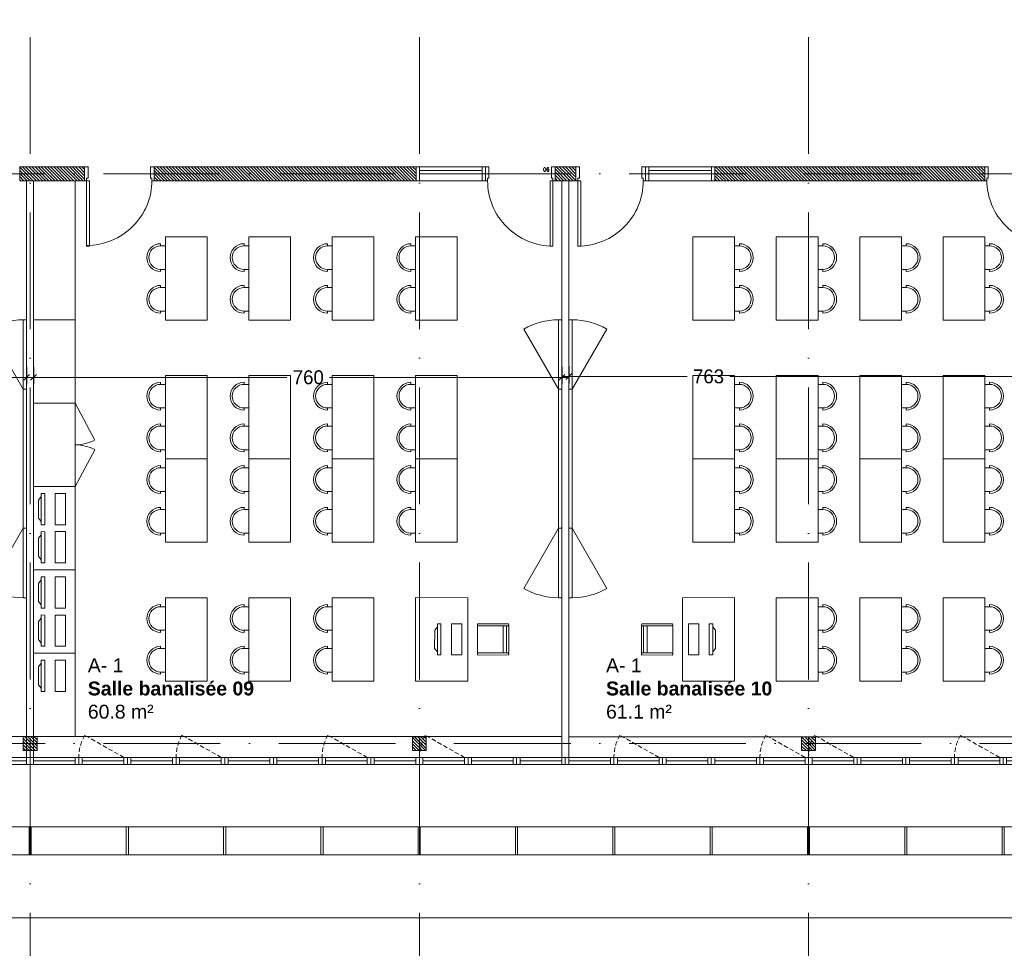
# Model space of a CAD drawing. Header units: centimetres. Extents: x 100159 to 225226, y -81380 to -23241.
# Tile 65 of 139: x 201485 to 202902, y -62453 to -61117. Entities that reach past the tile are written whole.
import ezdxf
from ezdxf.xclip import XClip

# ---------------------------------------------------------------- set-up
doc = ezdxf.new("R2010")
doc.units = ezdxf.units.CM
doc.header["$XCLIPFRAME"] = 2
doc.linetypes.add('ACAD_ISO10W100', pattern=[18, 12, -3, 0, -3])
doc.linetypes.add('CACHE', pattern=[9.525, 6.35, -3.175])
doc.layers.get('0').update_dxf_attribs({"lineweight": 5})
for name, color, linetype, lineweight in [('10', 252, 'Continuous', 5), ('13', 251, 'Continuous', 9), ('17', 6, 'Continuous', 5), ('DDL- CLOISONS DOUBLAGES', 1, 'Continuous', 5), ('DDL- MENUISERIES INT', 51, 'Continuous', 5), ('DDL- STRUCTURE', 5, 'Continuous', 5), ('DDL-HAB-COTES', 161, 'Continuous', 9), ('DDL-HAB-MOBILIER', 252, 'Continuous', 9), ('DDL-HACHURES POCHAGE GRIS', 251, 'Continuous', 5), ('DDL-TRAIT AXES', 1, 'ACAD_ISO10W100', 5)]:
    doc.layers.add(name, color=color, linetype=linetype, lineweight=lineweight)
for name, color, linetype in [('23', 63, 'Continuous'), ('DDL-PLAN MASSE PAYSAGE', 7, 'Continuous'), ('DDL-TEXTE 01', 7, 'Continuous')]:
    doc.layers.add(name, color=color, linetype=linetype)
doc.layers.add('GEL', color=113, linetype='Continuous', plot=False)
doc.styles.add('Century Gothic', font='GOTHIC.TTF')
doc.styles.add('COTA', font='romans.shx', dxfattribs={"width": 0.8})
doc.styles.get("Standard").update_dxf_attribs({"font": 'arial.ttf'})
doc.dimstyles.new('C100 cm', dxfattribs={"dimscale": 100, "dimtxt": 0.2, "dimasz": 0.085, "dimexe": 0.1, "dimexo": 0.0625, "dimgap": 0.09, "dimtad": 0, "dimdec": 0, "dimzin": 0, "dimdsep": 46, "dimtxsty": 'Century Gothic', "dimblk": 'OBLIQUE', "dimcen": 0.09, "dimdle": 0.1, "dimclrd": 256, "dimclrt": 256, "dimadec": 0, "dimazin": 0, "dimtfac": 1, "dimtdec": 0, "dimtofl": 0, "dimtmove": 2, "dimatfit": 2, "dimfxl": 0.15, "dimfxlon": 1, "dimtolj": 1, "dimtzin": 0, "dimlwd": -1, "dimarcsym": 0})
doc.dimstyles.new('portes', dxfattribs={"dimtxt": 6, "dimasz": 2.5, "dimexe": 1.25, "dimexo": 0.625, "dimtad": 1, "dimjust": 1, "dimtxsty": 'COTA', "dimblk": 'NONE', "dimcen": 2.5, "dimse1": 1, "dimse2": 1, "dimsd1": 1, "dimsd2": 1, "dimadec": 0, "dimazin": 0, "dimtfac": 1, "dimtix": 1, "dimtofl": 0, "dimtmove": 0, "dimatfit": 0, "dimldrblk": 'NONE', "dimfxl": 1, "dimarcsym": 0})
pattern_1 = [(135, (0, -2198.8527), (-2.24506403, -2.24506403), [])]

# ---------------------------------------------------------------- blocks, each defined once
blk = doc.blocks.new('A$C6C21683D')
blk.add_lwpolyline([(0, 0), (70, 0), (70, 10), (0, 10)], close=True)
for points in [[(5, 0), (65, 0), (65, 10), (5, 10), (5, 0)], [(5, 5), (65, 5)]]:
    blk.add_lwpolyline(points)
blk = doc.blocks.new('A$C7FA553E3')
blk.add_lwpolyline([(0, 32), (70, 32), (70, 42), (0, 42)], close=True)
for points in [[(5, 32), (65, 32), (65, 42), (5, 42), (5, 32)], [(5, 37), (65, 37)]]:
    blk.add_lwpolyline(points)
at = {"linetype": 'CACHE'}
blk.add_lwpolyline([(5, 32), (61.5, 0)], dxfattribs=at)
blk.add_arc((6, 32), 64, 330.0443, 0.0023, dxfattribs=at)
blk = doc.blocks.new('*U232')
blk.add_lwpolyline([(-1.5, 20), (-1.5, -20), (1.5, -20), (1.5, 20), (-1.5, 20)])
blk = doc.blocks.new('*U233')
at = {"color": 0, "linetype": 'ByBlock', "lineweight": -2}
for p in [(0, 0), (140, 0), (280, 0), (420, 0), (560, 0), (700, 0), (840, 0), (980, 0), (1120, 0), (1260, 0), (1400, 0)]:
    blk.add_blockref('*U232', p, dxfattribs=at)
blk = doc.blocks.new('*D187')
at = {"layer": 'Defpoints', "color": 0, "transparency": 16777216}
for p in [(5, 0), (95, 0), (95, 0)]:
    blk.add_point(p, dxfattribs=at)
at = {"layer": 'GEL', "color": 0, "transparency": 16777216, "insert": (12.6, 3.6), "char_height": 6, "attachment_point": 5, "style": 'COTA'}
blk.add_mtext('90', dxfattribs=at)
blk = doc.blocks.new('_None')
blk = doc.blocks.new('*U219')
for p, q in [((20, -550), (0, -550)), ((10, -645), (10, -555)), ((15, -645), (15, -555)), ((0, -650), (20, -650))]:
    blk.add_line(p, q)
blk.add_lwpolyline([(20, -550), (0, -550), (0, -650), (20, -650)], close=True)
for points in [[(0, -555), (0, -550), (20, -550), (20, -555), (0, -555)], [(0, -650), (0, -645), (20, -645), (20, -650), (0, -650)]]:
    blk.add_lwpolyline(points)
blk = doc.blocks.new('*D189')
at = {"layer": 'Defpoints', "color": 0, "transparency": 16777216}
for p in [(5, 0), (95, 0), (95, 0)]:
    blk.add_point(p, dxfattribs=at)
at = {"layer": 'GEL', "color": 0, "transparency": 16777216, "insert": (12.6, 3.6), "char_height": 6, "attachment_point": 5, "style": 'COTA'}
blk.add_mtext('90', dxfattribs=at)
blk = doc.blocks.new('_Oblique')
at = {"color": 0, "linetype": 'ByBlock', "lineweight": -2}
blk.add_line((-0.5, -0.5), (0.5, 0.5), dxfattribs=at)
blk = doc.blocks.new('*D260')
at = {"layer": 'DDL-HAB-COTES', "color": 0, "lineweight": -2, "transparency": 16777216}
for p, q in [((203069.9, -62409.4), (203069.9, -62399.4)), ((199380.1, -62409.4), (199380.1, -62419.4))]:
    blk.add_line(p, q, dxfattribs=at)
at = {"layer": 'DDL-HAB-COTES', "transparency": 16777216}
for p, q in [((199370.1, -62409.4), (201323, -62409.4)), ((203079.9, -62409.4), (201460.7, -62409.4))]:
    blk.add_line(p, q, dxfattribs=at)
at = {"layer": 'Defpoints', "color": 0, "transparency": 16777216}
for p in [(199380.1, -62318.6), (203069.9, -62409.4), (203069.9, -62428.6)]:
    blk.add_point(p, dxfattribs=at)
at = {"layer": 'DDL-HAB-COTES', "transparency": 16777216, "xscale": 8.5, "yscale": 8.5, "zscale": 8.5, "rotation": 180}
blk.add_blockref('_Oblique', (199380.1, -62409.4), dxfattribs=at)
at = {"layer": 'DDL-HAB-COTES', "transparency": 16777216, "xscale": 8.5, "yscale": 8.5, "zscale": 8.5}
blk.add_blockref('_Oblique', (203069.9, -62409.4), dxfattribs=at)
at = {"layer": 'DDL-HAB-COTES', "lineweight": -3, "transparency": 16777216, "insert": (201391.8, -62409.4), "char_height": 40, "attachment_point": 5, "style": 'Century Gothic'}
blk.add_mtext('\\A1;3690', dxfattribs=at)
blk = doc.blocks.new('A$C601B608D')
for p, q in [((5, 300), (54.9, 386.7)), ((5, 100), (54.9, 13.3))]:
    blk.add_line(p, q)
for points in [[(0, 300), (5, 300), (5, 400), (0, 400)], [(0, 100), (5, 100), (5, 300), (0, 300)], [(0, 0), (5, 0), (5, 100), (0, 100)]]:
    blk.add_lwpolyline(points, close=True)
for centre, start, end in [((5, 300), 60.0976, 90), ((5, 100), 270, 299.9024)]:
    blk.add_arc(centre, 100, start, end)
blk = doc.blocks.new('A$C7DD83F9D')
at = {"ltscale": 0.5}
for p, q in [((20, 107), (20, 110)), ((20, 107), (26.8, 107)), ((26.8, 73), (26.8, 107)), ((20, 73), (26.8, 73)), ((20, 73), (20, 70)), ((20, 47), (20, 50)), ((20, 47), (26.8, 47)), ((26.8, 13), (26.8, 47)), ((20, 13), (26.8, 13)), ((20, 13), (20, 10))]:
    blk.add_line(p, q, dxfattribs=at)
at = {"linetype": 'Continuous', "flags": 128}
blk.add_lwpolyline([(26.8, 120), (26.8, 0), (86.8, 0), (86.8, 120), (26.8, 120)], dxfattribs=at)
at = {"ltscale": 0.5}
for centre, radius in [((20, 90), 20), ((20, 90), 17), ((20, 30), 20), ((20, 30), 17)]:
    blk.add_arc(centre, radius, 90, 270, dxfattribs=at)
blk = doc.blocks.new('A$C41CC053D')
at = {"ltscale": 0.5}
for p, q in [((119.6, 100.3), (119.9, 101.2)), ((121.2, 101.8), (161.9, 88.1)), ((107.1, 63.3), (118.9, 98.4)), ((160, 85.6), (120.2, 99)), ((154, 86.6), (142.2, 51.5)), ((160, 85.6), (161, 85.3)), ((162.2, 85.9), (162.6, 86.9)), ((158.8, 85), (146.9, 49.9)), ((149.8, 48.9), (161.6, 84)), ((106.5, 61.4), (106.2, 60.5)), ((106.8, 59.2), (147.6, 45.5)), ((147.6, 48.6), (107.8, 62)), ((147.6, 48.6), (148.5, 48.3)), ((149.2, 47.1), (148.8, 46.1))]:
    blk.add_line(p, q, dxfattribs=at)
blk.add_lwpolyline([(118.9, 142.2), (80.7, 28.4), (9.6, 52.4), (47.9, 166.1)], close=True, dxfattribs=at)
for centre, start, end in [((120.5, 99.9), 161.3969, 251.3969), ((120.8, 100.9), 71.3969, 161.3969), ((119.9, 98.1), 71.3969, 161.3969), ((155, 86.2), 71.3969, 161.3969), ((159.7, 84.7), 71.3969, 161.3969), ((161.3, 86.2), 251.3969, 341.3969), ((160.6, 84.3), 341.3969, 71.3969), ((161.6, 87.2), 341.3969, 71.3969), ((107.1, 60.1), 161.3969, 251.3969), ((107.5, 61.1), 71.3969, 161.3969), ((108.1, 63), 161.3969, 251.3969), ((143.2, 51.2), 161.3969, 251.3969), ((147.9, 49.6), 161.3969, 251.3969), ((147.9, 46.4), 251.3969, 341.3969), ((148.8, 49.3), 251.3969, 341.3969), ((148.2, 47.4), 341.3969, 71.3969)]:
    blk.add_arc(centre, 1, start, end, dxfattribs=at)
blk = doc.blocks.new('A$C19797035')
at = {"linetype": 'Continuous'}
for points in [[(54.3, 32.9), (52.5, 28.2), (10.3, 43.6), (12, 48.3)], [(46.7, 39.9), (50, 34.4), (16.2, 46.7), (22.3, 48.8)], [(42.3, 0), (0, 15.4), (5.1, 29.5), (47.4, 14.1)]]:
    blk.add_lwpolyline(points, close=True, dxfattribs=at)
blk = doc.blocks.new('bloc 2 postes info')
at = {"layer": 'DDL-HAB-MOBILIER', "linetype": 'Continuous'}
blk.add_lwpolyline([(200800.7, -66224.9), (200920.7, -66224.9), (200920.7, -66164.9), (200800.7, -66164.9)], close=True, dxfattribs=at)
at = {"layer": 'DDL-HAB-MOBILIER', "rotation": 19.99999999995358}
for p in [(200816, -66225.4), (200871, -66225.4)]:
    blk.add_blockref('A$C19797035', p, dxfattribs=at)
blk = doc.blocks.new('armoire120')
at = {"layer": '13'}
blk.add_lwpolyline([(202579.7, -43308.5), (202579.7, -43188.5), (202639.7, -43188.5), (202639.7, -43308.5)], close=True, dxfattribs=at)
for points in [[(202639.7, -43188.5), (202667.7, -43241.5)], [(202639.7, -43308.5), (202667.7, -43255.4)]]:
    blk.add_lwpolyline(points, dxfattribs=at)
for centre, start, end in [((202639.7, -43188.5), 269.9999, 297.8405), ((202639.7, -43308.5), 62.1592, 89.9998)]:
    blk.add_arc(centre, 60, start, end, dxfattribs=at)
blk = doc.blocks.new('*D501')
at = {"layer": 'DDL-HAB-COTES', "color": 0, "lineweight": -2, "transparency": 16777216}
for p, q in [((201505.1, -61616.4), (201505.1, -61641.4)), ((202265.1, -61616.4), (202265.1, -61641.4))]:
    blk.add_line(p, q, dxfattribs=at)
at = {"layer": 'DDL-HAB-COTES', "transparency": 16777216}
for p, q in [((201495.1, -61631.4), (201869.6, -61631.4)), ((202275.1, -61631.4), (201931, -61631.4))]:
    blk.add_line(p, q, dxfattribs=at)
at = {"layer": 'Defpoints', "color": 0, "transparency": 16777216}
for p in [(201505.1, -61348.7), (202265.1, -61348.5), (202265.1, -61631.4)]:
    blk.add_point(p, dxfattribs=at)
at = {"layer": 'DDL-HAB-COTES', "transparency": 16777216, "xscale": 8.5, "yscale": 8.5, "zscale": 8.5, "rotation": 180}
blk.add_blockref('_Oblique', (201505.1, -61631.4), dxfattribs=at)
at = {"layer": 'DDL-HAB-COTES', "transparency": 16777216, "xscale": 8.5, "yscale": 8.5, "zscale": 8.5}
blk.add_blockref('_Oblique', (202265.1, -61631.4), dxfattribs=at)
at = {"layer": 'DDL-HAB-COTES', "lineweight": -3, "transparency": 16777216, "insert": (201900.3, -61631.4), "char_height": 20, "attachment_point": 5, "style": 'Century Gothic'}
blk.add_mtext('\\A1;760', dxfattribs=at)
blk = doc.blocks.new('*D502')
at = {"layer": 'DDL-HAB-COTES', "color": 0, "lineweight": -2, "transparency": 16777216}
for p, q in [((202275.1, -61615.1), (202275.1, -61640.1)), ((203038.6, -61615.1), (203038.6, -61640.1))]:
    blk.add_line(p, q, dxfattribs=at)
at = {"layer": 'DDL-HAB-COTES', "transparency": 16777216}
for p, q in [((202265.1, -61630.1), (202445.6, -61630.1)), ((203048.6, -61630.1), (202506.8, -61630.1))]:
    blk.add_line(p, q, dxfattribs=at)
at = {"layer": 'Defpoints', "color": 0, "transparency": 16777216}
for p in [(202275.1, -61348.5), (203038.6, -61348.5), (203038.6, -61630.1)]:
    blk.add_point(p, dxfattribs=at)
at = {"layer": 'DDL-HAB-COTES', "transparency": 16777216, "xscale": 8.5, "yscale": 8.5, "zscale": 8.5, "rotation": 180}
blk.add_blockref('_Oblique', (202275.1, -61630.1), dxfattribs=at)
at = {"layer": 'DDL-HAB-COTES', "transparency": 16777216, "xscale": 8.5, "yscale": 8.5, "zscale": 8.5}
blk.add_blockref('_Oblique', (203038.6, -61630.1), dxfattribs=at)
at = {"layer": 'DDL-HAB-COTES', "lineweight": -3, "transparency": 16777216, "insert": (202476.2, -61630.1), "char_height": 20, "attachment_point": 5, "style": 'Century Gothic'}
blk.add_mtext('\\A1;763', dxfattribs=at)
blk = doc.blocks.new('*D525')
at = {"layer": 'DDL-HAB-COTES', "color": 0, "lineweight": -2, "transparency": 16777216}
for p, q in [((200821.9, -61616.4), (200821.9, -61641.4)), ((201495.1, -61616.4), (201495.1, -61641.4))]:
    blk.add_line(p, q, dxfattribs=at)
at = {"layer": 'DDL-HAB-COTES', "transparency": 16777216}
for p, q in [((200811.9, -61631.4), (201112.1, -61631.4)), ((201505.1, -61631.4), (201173.5, -61631.4))]:
    blk.add_line(p, q, dxfattribs=at)
at = {"layer": 'Defpoints', "color": 0, "transparency": 16777216}
for p in [(200821.9, -61348.5), (201495.1, -61348.5), (201495.1, -61631.4)]:
    blk.add_point(p, dxfattribs=at)
at = {"layer": 'DDL-HAB-COTES', "transparency": 16777216, "xscale": 8.5, "yscale": 8.5, "zscale": 8.5, "rotation": 180}
blk.add_blockref('_Oblique', (200821.9, -61631.4), dxfattribs=at)
at = {"layer": 'DDL-HAB-COTES', "transparency": 16777216, "xscale": 8.5, "yscale": 8.5, "zscale": 8.5}
blk.add_blockref('_Oblique', (201495.1, -61631.4), dxfattribs=at)
at = {"layer": 'DDL-HAB-COTES', "lineweight": -3, "transparency": 16777216, "insert": (201142.8, -61631.4), "char_height": 20, "attachment_point": 5, "style": 'Century Gothic'}
blk.add_mtext('\\A1;673', dxfattribs=at)
blk = doc.blocks.new('17.07 CADASTRE')
at = {"layer": '23'}
h = blk.add_hatch(dxfattribs=at)
h.set_pattern_fill('CROSS', color=9, scale=0.122312, angle=-74.5126)
h.set_pattern_definition([(285.487436, (-1752.3689, 119.6183), (0.95587097, -0.5410825), [0.38833935, -1.16501804]), (15.487436, (-1752.5042, 119.37936), (0.5410825, 0.95587097), [0.38833935, -1.16501804])])
h.paths.add_polyline_path([(296.556, 77.111), (237.111, 55.333), (234.333, 63.889), (230.222, 79.222), (287.333, 104.778), (286, 108.667), (283.764, 107.684), (283.586, 107.684), (284.556, 108.111), (281.778, 113.778), (279.556, 117), (276.889, 119.556), (274.222, 121.222), (271, 122.222), (267.222, 123.778), (264.111, 125.444), (253.889, 127.667), (249.222, 128.444), (241, 128.111), (233.111, 127.444), (216.889, 124.444), (201.667, 120.778), (176.222, 114.111), (165.556, 111.111), (124.556, 102.444), (122.333, 102.222), (76.778, 95.667), (65.222, 94.333), (35.444, 90.111), (31.667, 89.667), (13.222, 87.017), (13.222, 11), (305.953, 11), (306.333, 20.889), (306.457, 20.91), (306.778, 27.444), (306.556, 41.222), (304.889, 48.667)])
h.paths.add_polyline_path([(382.444, 188.112), (366.222, 179.889), (324.333, 156.222), (321.556, 150.111), (319.889, 143.222), (318.444, 140), (316.333, 136.444), (312.889, 132.222), (311, 129.556), (309.667, 127), (309.222, 124.889), (309.111, 121.556), (313, 67.111), (320.889, 34.556), (323.889, 23), (326.72, 11), (382.444, 11)])
h.paths.add_polyline_path([(114.441, 168.682), (114.556, 172.222), (114.765, 174.055), (114.889, 176.111), (115.444, 180), (117, 187), (119.807, 200.743), (131.778, 243.333), (132.667, 246.889), (134.333, 259.778), (123.889, 263.889), (95.589, 275.588), (95.778, 276.111), (116.444, 322.667), (114.867, 324.739), (110, 330.778), (101, 340.111), (94.778, 345.889), (88.111, 351.333), (84.333, 354.222), (77.667, 358.667), (70, 363), (64.667, 366.778), (62.667, 368.556), (61, 370.778), (59.667, 373.333), (57.444, 376.444), (55, 379.889), (50.444, 384.111), (47.778, 386.111), (42.889, 389.333), (34.778, 392.222), (29.778, 390.222), (28, 389.111), (23.444, 385.111), (19.596, 381.153), (45.333, 361.111), (41.87, 356.754), (41.556, 357), (39.111, 354), (13.222, 374.341), (13.222, 359.889), (17.111, 358.444), (17.556, 359.444), (21.111, 358), (20.778, 357), (22.556, 356.333), (22.889, 357.333), (29.222, 354.889), (26.333, 347.667), (22.889, 349), (21.556, 345.667), (17.889, 347.111), (18.556, 348.889), (13.222, 350.98), (13.222, 268.872), (22.444, 266.333), (20.333, 258.444), (13.222, 260.467), (13.222, 114.187), (18.444, 116), (18.889, 112.778), (28.889, 113.333), (38.667, 115.778), (41.333, 115.778), (59.333, 118.667), (82, 120.333), (98.222, 123.111), (115.889, 127.889), (114.889, 141.889), (114.853, 142.698), (114.556, 146.667), (114.435, 152.182), (114.222, 157), (114.259, 160.231), (114.222, 161.889), (114.123, 164.5), (114.333, 166.889)])
h.paths.add_polyline_path([(35.889, 199), (33.222, 200.111), (35, 204.222), (37.556, 203)], flags=16)
h.paths.add_polyline_path([(48.222, 318.556), (43.778, 319.556), (44.333, 321.778), (38.889, 323), (39, 323.778), (35, 324.667), (35.111, 325.333), (31.556, 326.111), (33.444, 334.667), (40.444, 333), (40.222, 332.111), (43.222, 331.444), (42.889, 330), (46, 329.333), (49, 342.556), (55.111, 337.444), (53, 328.556), (50.667, 329.111)], flags=16)
h.paths.add_polyline_path([(23.889, 322.556), (20.556, 323.222), (21.111, 326.222), (24.556, 325.556)], flags=16)
h.paths.add_polyline_path([(19.667, 324.111), (14.111, 325.222), (14.556, 327.889), (20.222, 326.778)], flags=16)
h.paths.add_polyline_path([(57.556, 349), (56.556, 349.778), (56, 349.111), (53.667, 350.778), (54, 351.444), (50.556, 354.111), (52.889, 357.333), (53.667, 356.889), (54.444, 358), (53.778, 358.556), (59.667, 366.333), (64.444, 362.556), (60.444, 357.111), (64.444, 353.778), (61.889, 350.556), (59.889, 352.111)], flags=16)
h.paths.add_polyline_path([(38.667, 373.444), (35.778, 375.889), (35.444, 375.556), (32.333, 378), (33.111, 379.111), (30, 381.444), (32.444, 384.778), (35.556, 382.222), (36, 382.889), (36.889, 382.333), (37.889, 383.667), (40.444, 381.444), (42.889, 384.667), (47.778, 380.889), (42.889, 374.556), (40.778, 376.222)], flags=16)
h.paths.add_polyline_path([(64.778, 393.222), (55, 404.111), (51.333, 405.889), (50, 405.222), (47.889, 404.556), (45.556, 404.556), (44.778, 404.667), (43.889, 405.111), (34.778, 392.222), (42.889, 389.333), (47.778, 386.111), (50.444, 384.111), (55, 379.889), (57.444, 376.444), (59.667, 373.333), (61, 370.778), (62.667, 368.556), (64.667, 366.778), (70, 363), (77.667, 358.667), (84.333, 354.222), (88.111, 351.333), (94.778, 345.889), (101, 340.111), (110, 330.778), (112.546, 327.619), (117, 349.111), (122, 359.222), (113.222, 363.667), (115.333, 367.889), (104.333, 373.444), (104.111, 373), (103.667, 373.222), (103.889, 373.667)])
h.paths.add_polyline_path([(60.667, 391.556), (67.111, 388.333), (66.333, 386.667), (70.778, 384.444), (67.333, 377.444), (61, 380.556), (61.667, 381.889), (57, 384.222)], flags=16)
h.paths.add_polyline_path([(56.111, 388.778), (44.667, 394.444), (48.111, 401.222), (52.444, 399.111), (52.556, 399.556), (55.444, 398.111), (53.889, 395), (58.111, 393)], flags=16)
h.paths.add_polyline_path([(74.333, 380.889), (79.667, 378.222), (80.333, 379.556), (83.444, 378.111), (79.333, 369.889), (70.889, 374.222)], flags=16)
h.paths.add_polyline_path([(87.444, 378.444), (92.444, 376), (90.556, 372.333), (90, 372.667), (88.556, 369.778), (93.889, 367.222), (90.667, 360.778), (81, 365.556)], flags=16)
h.paths.add_polyline_path([(97.444, 368.111), (107.667, 363.111), (104.556, 356.778), (94.333, 361.778)], flags=16)
h.paths.add_polyline_path([(109.222, 359.889), (112.444, 358.222), (111.778, 357), (113.222, 356.222), (114.444, 358.667), (117.667, 357), (111, 343.444), (106.667, 345.556), (108, 348.333), (104.444, 350.111)], flags=16)
h.paths.add_polyline_path([(138.333, 392.333), (139.444, 392.667), (142.289, 398.356), (133.889, 402.556), (137.222, 409.444), (142.667, 406.667), (143.556, 408.444), (146.6, 406.978), (147.111, 408), (146.954, 409.778), (132.144, 409.778), (130.222, 406), (122.667, 409.778), (88.627, 409.778), (92.222, 408), (85.444, 394.444), (81.667, 396.333), (82.667, 398.444), (80.556, 399.556), (81.667, 401.667), (77.444, 403.778), (80.481, 409.778), (77.236, 409.778), (74.889, 405), (69.444, 407.778), (69.889, 408.778), (67.857, 409.778), (56.288, 409.778), (58.444, 408.667), (64.444, 402), (64.889, 402.333), (65.111, 402), (64.778, 401.667), (68.222, 397.778), (70.667, 396.556), (71.667, 398.667), (76.333, 396.333), (75.333, 394.222), (83.333, 390.222), (84.333, 392.333), (89, 390), (88.222, 388.333), (88.556, 388.111), (88.444, 387.778), (96, 383.889), (97, 386), (105.444, 381.778), (104.444, 379.667), (118, 372.889), (119.063, 372.48), (121, 372.111), (123.444, 372.222), (123.333, 372.667), (123.778, 372.778), (123.889, 372.333), (124.556, 372.556), (126.503, 373.571), (127.437, 374.272), (128.105, 375.058), (128.808, 376.042), (120.778, 380.222), (120.889, 380.444), (117.444, 382.111), (119.889, 386.778), (123.222, 385.111), (123.778, 386.111), (131.912, 381.934), (136.222, 390.556), (136.417, 390.75), (136.556, 391), (137.444, 391.778)])
h.paths.add_polyline_path([(94.778, 396.222), (95.111, 397), (90.889, 399.111), (93, 403.333), (93.889, 402.889), (95.333, 405.667), (98, 404.333), (98.333, 405), (101.889, 403.111), (101.667, 402.556), (104.556, 401.111), (101.111, 394), (98.111, 395.556), (97.667, 394.667)], flags=16)
h.paths.add_polyline_path([(104.778, 389.444), (108.222, 396.333), (118.667, 391.222), (115.667, 385.222), (112.889, 386.556), (112.444, 385.667)], flags=16)
blk = doc.blocks.new('*U186')
blk.add_line((100, 20), (100, 0))
blk.add_lwpolyline([(3, 20), (3, 114), (7, 114), (7, 20)], close=True)
for points in [[(0, 0), (5, 0), (5, 16), (3, 16), (3, 20), (0, 20), (0, 20)], [(0, 20), (0, 0)], [(100, 0), (95, 0), (95, 16), (97, 16), (97, 20), (100, 20), (100, 20)]]:
    blk.add_lwpolyline(points)
blk.add_arc((3, 20), 94, 359.999971, 90.000029)
at = {"layer": 'GEL'}
dim = blk.add_linear_dim(base=(95, 0), p1=(5, 0), p2=(95, 0), dimstyle='portes', dxfattribs=at)
dim.commit()
dim.dimension.update_dxf_attribs({"geometry": '*D187', "text_midpoint": (12.636, 3.625)})
blk = doc.blocks.new('A$C530C723F')
at = {"layer": 'DDL- MENUISERIES INT'}
blk.add_blockref('*U186', (10, 0), dxfattribs=at)
at = {"layer": 'DDL- MENUISERIES INT', "rotation": 270}
blk.add_blockref('*U219', (760, 20), dxfattribs=at)
blk = doc.blocks.new('*U188')
blk.add_line((100, 20), (100, 0))
blk.add_lwpolyline([(3, 20), (3, 114), (7, 114), (7, 20)], close=True)
for points in [[(0, 0), (5, 0), (5, 16), (3, 16), (3, 20), (0, 20), (0, 20)], [(0, 20), (0, 0)], [(100, 0), (95, 0), (95, 16), (97, 16), (97, 20), (100, 20), (100, 20)]]:
    blk.add_lwpolyline(points)
blk.add_arc((3, 19.039), 94, 359.999971, 90.000029)
at = {"layer": 'GEL'}
dim = blk.add_linear_dim(base=(95, 0), p1=(5, 0), p2=(95, 0), dimstyle='portes', dxfattribs=at)
dim.commit()
dim.dimension.update_dxf_attribs({"geometry": '*D189', "text_midpoint": (12.636, 3.625)})

msp = doc.modelspace()

# ---------------------------------------------------------------- hatches: boundary and pattern name
at = {"layer": 'DDL-HACHURES POCHAGE GRIS'}
h = msp.add_hatch(dxfattribs=at)
h.set_pattern_fill('ANSI31', color=256, angle=90)
h.set_pattern_definition(pattern_1)
h.paths.add_polyline_path([(200931.9, -61328.5), (201285.1, -61328.5), (201285.1, -61348.5), (200931.9, -61348.5)], flags=17)
h.paths.add_polyline_path([(200777.8, -61328.5), (200831.9, -61328.5), (200831.9, -61348.5), (200777.8, -61348.5)], flags=17)
h.paths.add_polyline_path([(200644.3, -61328.5), (200675.8, -61328.5), (200675.8, -61348.5), (200644.3, -61348.5)], flags=16)
h.paths.add_polyline_path([(200455.5, -61328.5), (200542.3, -61328.5), (200542.3, -61348.5), (200455.5, -61348.5)])
h.paths.add_polyline_path([(200047.5, -61328.5), (200355.5, -61328.5), (200355.5, -61348.5), (200047.5, -61348.5)])
h.paths.add_polyline_path([(203058.6, -62188.5), (203038.6, -62188.5), (203038.6, -61348.5), (202973.7, -61348.5), (202973.7, -61328.5), (203058.6, -61328.5)])
h.paths.add_polyline_path([(202485.3, -61328.5), (202873.7, -61328.5), (202873.7, -61348.5), (202485.3, -61348.5)])
h.paths.add_polyline_path([(202255.3, -61328.5), (202285.3, -61328.5), (202285.3, -61348.5), (202255.3, -61348.5)])
h.paths.add_polyline_path([(201678.4, -61328.5), (202055.3, -61328.5), (202055.3, -61348.5), (201678.4, -61348.5)])
h.paths.add_polyline_path([(201485.1, -61328.5), (201578.4, -61328.5), (201578.4, -61348.5), (201485.1, -61348.5)])
h.paths.add_polyline_path([(200931.9, -61328.5), (201285.1, -61328.5), (201285.1, -61348.5), (200931.9, -61348.5)], flags=17)
h.paths.add_polyline_path([(200777.8, -61328.5), (200831.9, -61328.5), (200831.9, -61348.5), (200777.8, -61348.5)], flags=17)
h.paths.add_polyline_path([(200644.3, -61328.5), (200675.8, -61328.5), (200675.8, -61348.5), (200644.3, -61348.5)])
edge = h.paths.add_edge_path()
edge.add_line((199400.1, -61348.5), (199400.1, -62318.6))
edge.add_line((199400.1, -62318.6), (199380.1, -62318.6))
edge.add_line((199380.1, -62318.6), (199380.1, -61328.6))
edge.add_line((199380.1, -61328.6), (199522.5, -61328.6))
edge.add_line((199522.5, -61328.6), (199522.5, -61348.5))
edge.add_line((199522.5, -61348.5), (199400.1, -61348.5))
edge.add_line((199836.1, -61348.5), (199836.1, -62178.5))
edge.add_line((199836.1, -62178.5), (199816.1, -62178.5))
edge.add_line((199816.1, -62178.5), (199816.1, -61348.5))
edge.add_line((199816.1, -61348.5), (199712.5, -61348.5))
edge.add_line((199712.5, -61348.5), (199712.5, -61328.5))
edge.add_line((199712.5, -61328.5), (199847.5, -61328.5))
edge.add_line((199847.5, -61328.5), (199847.5, -61348.5))
edge.add_line((199847.5, -61348.5), (199836.1, -61348.5))
h = msp.add_hatch(dxfattribs=at)
h.set_pattern_fill('ANSI31', color=256, angle=90)
h.set_pattern_definition(pattern_1)
h.paths.add_polyline_path([(202610.1, -62148.6), (202630.1, -62148.6), (202630.1, -62168.6), (202610.1, -62168.6)])
h.paths.add_polyline_path([(202050.1, -62148.6), (202070.1, -62148.6), (202070.1, -62168.6), (202050.1, -62168.6)])
h.paths.add_polyline_path([(201490.1, -62148.5), (201510.1, -62148.5), (201510.1, -62168.5), (201490.1, -62168.5)])
h.paths.add_polyline_path([(200930.1, -62148.6), (200950.1, -62148.6), (200950.1, -62168.6), (200930.1, -62168.6)])
h.paths.add_polyline_path([(200370.1, -62148.6), (200390.1, -62148.6), (200390.1, -62168.6), (200370.1, -62168.6)])

# ---------------------------------------------------------------- linework, layer by layer
at = {"layer": '10'}
for points in [[(200701.4, -62148.5), (201495.1, -62148.5)], [(201505.1, -62148.5), (202265.1, -62148.5)], [(202275, -62148.6), (203038.6, -62148.6)], [(199400.1, -62278.5), (203049, -62278.5)], [(199400.1, -62318.5), (203049, -62318.5)]]:
    msp.add_lwpolyline(points, dxfattribs=at)
at = {"layer": 'DDL- CLOISONS DOUBLAGES'}
for points in [[(201495.1, -62178.5), (201495.1, -61348.5)], [(201505.1, -62178.5), (201505.1, -61348.5)], [(202265.1, -62178.5), (202265.1, -61348.5)], [(202275.1, -61348.5), (202275, -62178.5)]]:
    msp.add_lwpolyline(points, dxfattribs=at)
at = {"layer": 'DDL- STRUCTURE'}
for points in [[(201485.1, -61328.5), (201578.4, -61328.5), (201578.4, -61348.5), (201485.1, -61348.5)], [(201678.4, -61328.5), (202055.3, -61328.5), (202055.3, -61348.5), (201678.4, -61348.5)], [(202255.3, -61328.5), (202285.3, -61328.5), (202285.3, -61348.5), (202255.3, -61348.5)], [(202485.3, -61328.5), (202873.7, -61328.5), (202873.7, -61348.5), (202485.3, -61348.5)], [(201490.1, -62148.5), (201510.1, -62148.5), (201510.1, -62168.5), (201490.1, -62168.5)], [(202050.1, -62148.6), (202070.1, -62148.6), (202070.1, -62168.6), (202050.1, -62168.6)], [(202610.1, -62148.6), (202630.1, -62148.6), (202630.1, -62168.6), (202610.1, -62168.6)]]:
    msp.add_lwpolyline(points, close=True, dxfattribs=at)
at = {"layer": 'DDL-HAB-MOBILIER', "linetype": 'Continuous'}
for points in [[(201505.1, -61548.5), (201505.1, -61348.7), (201565.1, -61348.7), (201565.1, -61548.5)], [(201505.1, -61668.5), (201505.1, -61548.5), (201565.1, -61548.5), (201565.1, -61668.5)], [(201565.1, -62148.5), (201565.1, -62028.5), (201505.1, -62028.5), (201505.1, -62148.5)]]:
    msp.add_lwpolyline(points, close=True, dxfattribs=at)
at = {"layer": 'DDL-TRAIT AXES', "ltscale": 14}
for p, q in [((199084.7, -61338.4), (208105.6, -61338.4)), ((199084.7, -62158.5), (208104.5, -62158.5))]:
    msp.add_line(p, q, dxfattribs=at)
for points in [[(201500.1, -63830.8), (201500.1, -59755.1)], [(202060.1, -63830.8), (202060.1, -59755.1)], [(202620.1, -63830.8), (202620.1, -59755.1)]]:
    msp.add_lwpolyline(points, dxfattribs=at)

# ---------------------------------------------------------------- block references
at = {"xscale": -1}
msp.add_blockref('*U233', (202900, -62298.5), dxfattribs=at)
at = {"layer": '10'}
for p in [(201667.9, -61549), (201787.9, -61549), (201907.9, -61549), (202027.9, -61549), (201667.9, -61748.5), (201787.9, -61748.5), (201907.9, -61748.5), (202027.9, -61748.5)]:
    msp.add_blockref('A$C7DD83F9D', p, dxfattribs=at)
at = {"layer": '10', "xscale": -1}
for p in [(202540.5, -61549), (202660.5, -61549), (202780.5, -61549), (202900.5, -61549), (202540.5, -61748.5), (202660.5, -61748.5), (202780.5, -61748.5), (202900.5, -61748.5)]:
    msp.add_blockref('A$C7DD83F9D', p, dxfattribs=at)
for name, p, rotation in [('A$C601B608D', (201495.1, -61948.5), 0.0001190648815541), ('A$C601B608D', (202265.1, -61948.5), 0.0001190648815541), ('A$C7DD83F9D', (201667.9, -61748.5), 180), ('A$C7DD83F9D', (201787.9, -61748.5), 180), ('A$C7DD83F9D', (201907.9, -61748.5), 180), ('A$C7DD83F9D', (202027.9, -61748.5), 180), ('A$C41CC053D', (202506.1, -62121.2), 341.3969026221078), ('A$C7DD83F9D', (201667.9, -61948.5), 180), ('A$C7DD83F9D', (201787.9, -61948.5), 180), ('A$C7DD83F9D', (201907.9, -61948.5), 180), ('A$C19797035', (202432.8, -62025.7), 250.0000000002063)]:
    msp.add_blockref(name, p, dxfattribs=dict(at, rotation=rotation))
at = {"layer": '10'}
for name, p, rotation in [('A$C601B608D', (202275.1, -61948.5), 359.9998809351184), ('A$C7DD83F9D', (202540.5, -61748.5), 180), ('A$C7DD83F9D', (202660.5, -61748.5), 180), ('A$C7DD83F9D', (202780.5, -61748.5), 180), ('A$C7DD83F9D', (202900.5, -61748.5), 180), ('A$C41CC053D', (202062.3, -62121.2), 18.60309737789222), ('A$C7DD83F9D', (202660.5, -61948.5), 180), ('A$C7DD83F9D', (202780.5, -61948.5), 180), ('A$C7DD83F9D', (202900.5, -61948.5), 180), ('A$C19797035', (202135.6, -62025.7), 109.9999999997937)]:
    msp.add_blockref(name, p, dxfattribs=dict(at, rotation=rotation))
at = {"layer": '17'}
for name, p, rotation in [('A$C7FA553E3', (201640.1, -62146.5), 180.0000997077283), ('A$C7FA553E3', (201780.1, -62146.5), 179.9999002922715), ('A$C7FA553E3', (201990.1, -62146.5), 179.9999002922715), ('A$C7FA553E3', (202130.1, -62146.5), 179.9999002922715), ('A$C7FA553E3', (202410.1, -62146.5), 180.0000997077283), ('A$C7FA553E3', (202620.1, -62146.5), 180.0000997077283), ('A$C7FA553E3', (202690.1, -62146.5), 179.9999002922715), ('A$C7FA553E3', (202900.1, -62146.5), 180.0000997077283), ('A$C6C21683D', (202200.1, -62178.5), 179.9999002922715), ('A$C6C21683D', (202760.1, -62178.5), 179.9999002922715)]:
    msp.add_blockref(name, p, dxfattribs=dict(at, rotation=rotation))
at = {"layer": '17', "xscale": -1, "rotation": 180.0000997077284}
for p in [(201430.1, -62178.5), (201500.1, -62178.5), (201640.1, -62178.5), (201780.1, -62178.5), (201850.1, -62178.5), (201990.1, -62178.5), (202200.1, -62178.5), (202270.1, -62178.5), (202410.1, -62178.5), (202480.1, -62178.5), (202760.1, -62178.5), (202900.1, -62178.5)]:
    msp.add_blockref('A$C6C21683D', p, dxfattribs=at)
at = {"layer": 'DDL- MENUISERIES INT', "xscale": -1, "rotation": 180}
for name, p in [('*U188', (201578.4, -61328.5)), ('A$C530C723F', (202275.3, -61328.5))]:
    msp.add_blockref(name, p, dxfattribs=at)
at = {"layer": 'DDL- MENUISERIES INT', "rotation": 180}
for name, p in [('A$C530C723F', (202265.3, -61328.5)), ('*U188', (202973.7, -61328.5))]:
    msp.add_blockref(name, p, dxfattribs=at)
at = {"layer": 'DDL-HAB-MOBILIER', "linetype": 'Continuous', "xscale": -1, "rotation": 180}
msp.add_blockref('armoire120', (-1074.7, -104977), dxfattribs=at)
at = {"layer": 'DDL-HAB-MOBILIER', "linetype": 'Continuous', "rotation": 90.00000000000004}
for p in [(135340.2, -262709.2), (135340.2, -262829.2)]:
    msp.add_blockref('bloc 2 postes info', p, dxfattribs=at)
at = {"layer": 'DDL-HAB-MOBILIER', "rotation": 109.9999999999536}
msp.add_blockref('A$C19797035', (201565.6, -62078.2), dxfattribs=at)
at = {"layer": 'DDL-PLAN MASSE PAYSAGE', "linetype": 'ByBlock'}
ref = msp.add_blockref('17.07 CADASTRE', (176094.2, -61986.4), dxfattribs=dict(at, xscale=106.2859075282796, yscale=106.2859075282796, zscale=106.2859075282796, rotation=344.5125640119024))
XClip(ref).set_block_clipping_path([(36.599704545, 85.9239172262), (419.7690201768, 192.095693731), (361.9471425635, 400.7723308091), (-21.2221730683, 294.6005543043)])

# ---------------------------------------------------------------- texts
at = {"layer": 'DDL-TEXTE 01', "char_height": 20, "attachment_point": 1}
for s, insert in [('A- 1\\P{\\fArial|b1|i0|c0|p34;Salle banalisée 09\\P}60.8 m²', (201583.1, -62035.9)), ('A- 1\\P{\\fArial|b1|i0|c0|p34;Salle banalisée 10\\P}61.1 m²', (202328.7, -62035.9))]:
    msp.add_mtext_dynamic_manual_height_columns(s, width=460.179, gutter_width=40, heights=[0], dxfattribs=dict(at, insert=insert))

# ---------------------------------------------------------------- dimensions: what is measured, and where the dimension line sits
at = {"layer": 'DDL-HAB-COTES', "lineweight": -3}
for base, p1, p2, picture, middle in [((201495.1, -61631.4), (200821.9, -61348.5), (201495.1, -61348.5), '*D525', (201142.8, -61631.4)), ((202265.1, -61631.4), (201505.1, -61348.7), (202265.1, -61348.5), '*D501', (201900.3, -61631.4)), ((203038.5715, -61630.0782), (202275.0727, -61348.4961), (203038.5715, -61348.4964), '*D502', (202476.1665, -61630.0782))]:
    dim = msp.add_linear_dim(base=base, p1=p1, p2=p2, dimstyle='C100 cm', dxfattribs=at)
    dim.commit()
    dim.dimension.update_dxf_attribs({"geometry": picture, "text_midpoint": middle, "dimtype": 160})
dim = msp.add_linear_dim(base=(203069.9, -62409.4), p1=(199380.1, -62318.6), p2=(203069.9, -62428.6), dimstyle='C100 cm', override={"dimtxt": 0.4, "dimfxl": 0}, dxfattribs=at)
dim.commit()
dim.dimension.update_dxf_attribs({"geometry": '*D260', "text_midpoint": (201391.8, -62409.4), "dimtype": 160})

doc.saveas('drawing.dxf')
